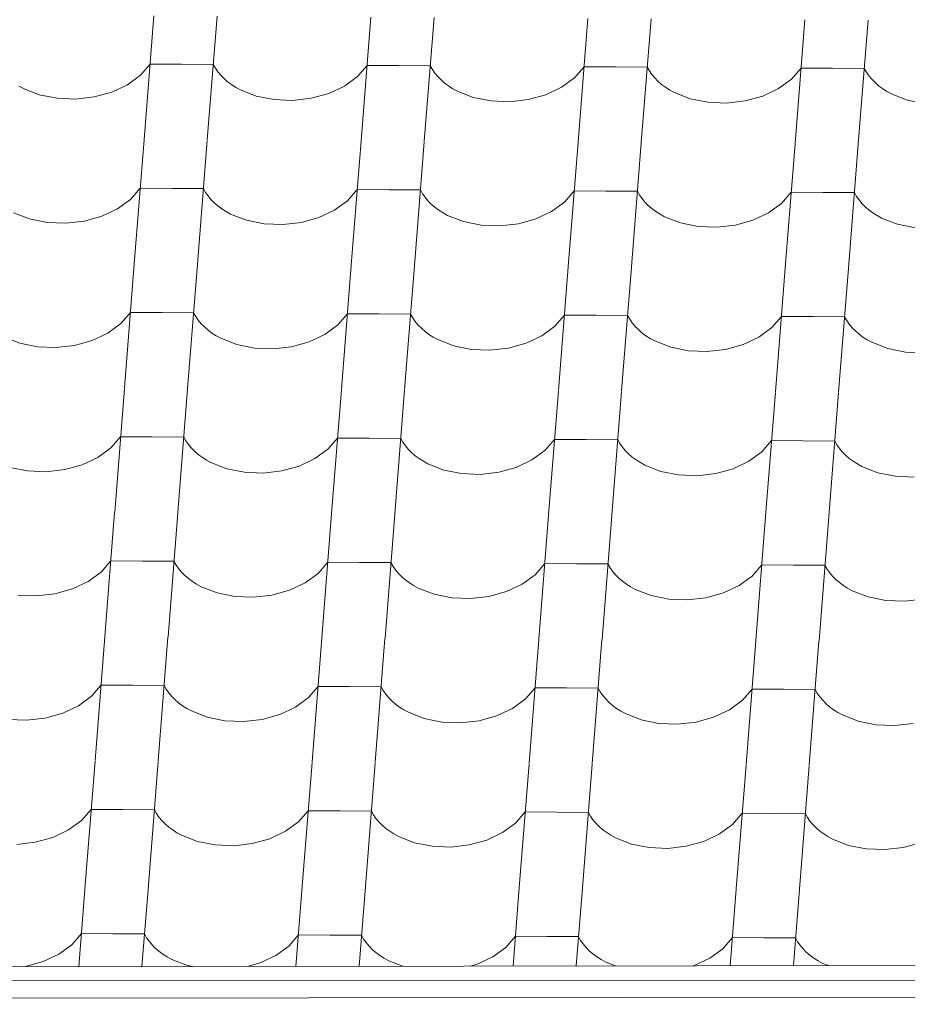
# Model space of a CAD drawing. Header units: millimetres. Extents: x -124639 to 133188, y -48358 to 76648.
# Tile 16 of 49: x 4475 to 5149, y 7033 to 7779. Entities that reach past the tile are written whole.
import ezdxf

# ---------------------------------------------------------------- set-up
doc = ezdxf.new("R2010")
doc.units = ezdxf.units.MM
doc.header["$MEASUREMENT"] = 0
doc.layers.add('Konstrukce - střechy a skořepiny', color=7, linetype='Continuous')
doc.layers.add('Výplně - Povrchové', color=7, linetype='Continuous')

# ---------------------------------------------------------------- blocks, each defined once
blk = doc.blocks.new('*X4')
at = {"layer": 'Výplně - Povrchové', "color": 7, "linetype": 'Continuous', "lineweight": 13}
for p, q in [((4577.17, 7782.31), (4569.76, 7688.47)), ((4625.1, 7782.01), (4617.68, 7688.17)), ((4741.8, 7781.3), (4734.38, 7687.46)), ((4789.73, 7781.01), (4782.31, 7687.17)), ((4906.43, 7780.29), (4899.01, 7686.45)), ((4954.36, 7780), (4946.94, 7686.16)), ((5071.06, 7779.28), (5063.64, 7685.44)), ((5118.98, 7778.99), (5111.57, 7685.15)), ((4566.96, 7737.24), (4574.28, 7745.69)), ((4598.24, 7745.55), (4574.28, 7745.69)), ((4622.21, 7745.4), (4598.24, 7745.55)), ((4622.21, 7745.4), (4623.8, 7742.56)), ((4623.8, 7742.56), (4625.7, 7739.82)), ((4731.58, 7736.24), (4738.91, 7744.69)), ((4762.87, 7744.54), (4738.91, 7744.69)), ((4786.83, 7744.39), (4762.87, 7744.54)), ((4786.83, 7744.39), (4788.43, 7741.56)), ((4788.43, 7741.56), (4790.33, 7738.81)), ((4896.21, 7735.23), (4903.54, 7743.68)), ((4927.5, 7743.53), (4903.54, 7743.68)), ((4951.46, 7743.39), (4927.5, 7743.53)), ((4951.46, 7743.39), (4953.06, 7740.55)), ((5060.84, 7734.22), (5068.16, 7742.67)), ((5092.13, 7742.53), (5068.16, 7742.67)), ((5116.09, 7742.38), (5092.13, 7742.53)), ((5116.09, 7742.38), (5117.69, 7739.54)), ((4557.09, 7730.04), (4566.96, 7737.24)), ((4625.7, 7739.82), (4627.9, 7737.19)), ((4627.9, 7737.19), (4630.38, 7734.67)), ((4630.38, 7734.67), (4633.12, 7732.3)), ((4721.72, 7729.03), (4731.58, 7736.24)), ((4790.33, 7738.81), (4792.53, 7736.18)), ((4792.53, 7736.18), (4795.01, 7733.67)), ((4886.35, 7728.03), (4896.21, 7735.23)), ((4953.06, 7740.55), (4954.96, 7737.81)), ((4954.96, 7737.81), (4957.16, 7735.17)), ((4957.16, 7735.17), (4959.63, 7732.66)), ((5050.98, 7727.02), (5060.84, 7734.22)), ((5117.69, 7739.54), (5119.59, 7736.8)), ((5119.59, 7736.8), (5121.78, 7734.16)), ((5121.78, 7734.16), (5124.26, 7731.65)), ((4474.74, 7729.02), (4478.21, 7727.12)), ((4478.21, 7727.12), (4490.26, 7722.42)), ((4545.19, 7724.45), (4557.09, 7730.04)), ((4633.12, 7732.3), (4636.13, 7730.07)), ((4636.13, 7730.07), (4639.37, 7728.01)), ((4639.37, 7728.01), (4642.84, 7726.12)), ((4709.82, 7723.44), (4721.72, 7729.03)), ((4795.01, 7733.67), (4797.75, 7731.29)), ((4797.75, 7731.29), (4800.76, 7729.07)), ((4800.76, 7729.07), (4804, 7727)), ((4804, 7727), (4807.46, 7725.11)), ((4874.45, 7722.43), (4886.35, 7728.03)), ((4959.63, 7732.66), (4962.38, 7730.29)), ((4962.38, 7730.29), (4965.38, 7728.06)), ((4965.38, 7728.06), (4968.63, 7726)), ((5039.08, 7721.43), (5050.98, 7727.02)), ((5124.26, 7731.65), (5127.01, 7729.28)), ((5127.01, 7729.28), (5130.01, 7727.05)), ((5130.01, 7727.05), (5133.26, 7724.99)), ((4490.26, 7722.42), (4503.68, 7719.71)), ((4503.68, 7719.71), (4517.79, 7719.15)), ((4517.79, 7719.15), (4531.87, 7720.76)), ((4531.87, 7720.76), (4545.19, 7724.45)), ((4642.84, 7726.12), (4654.89, 7721.41)), ((4654.89, 7721.41), (4668.31, 7718.71)), ((4682.42, 7718.14), (4696.49, 7719.75)), ((4696.49, 7719.75), (4709.82, 7723.44)), ((4807.46, 7725.11), (4819.51, 7720.4)), ((4819.51, 7720.4), (4832.94, 7717.7)), ((4861.12, 7718.74), (4874.45, 7722.43)), ((4968.63, 7726), (4972.09, 7724.1)), ((4972.09, 7724.1), (4984.14, 7719.4)), ((4984.14, 7719.4), (4997.56, 7716.69)), ((5025.75, 7717.73), (5039.08, 7721.43)), ((5133.26, 7724.99), (5136.72, 7723.09)), ((5136.72, 7723.09), (5148.77, 7718.39)), ((4668.31, 7718.71), (4682.42, 7718.14)), ((4832.94, 7717.7), (4847.04, 7717.14)), ((4847.04, 7717.14), (4861.12, 7718.74)), ((4997.56, 7716.69), (5011.67, 7716.13)), ((5011.67, 7716.13), (5025.75, 7717.73)), ((5148.77, 7718.39), (5162.19, 7715.69)), ((4569.73, 7688.13), (4562.31, 7594.29)), ((4617.66, 7687.83), (4610.24, 7593.99)), ((4734.36, 7687.12), (4726.94, 7593.28)), ((4782.29, 7686.83), (4774.87, 7592.99)), ((4898.99, 7686.11), (4891.57, 7592.27)), ((4946.91, 7685.82), (4939.5, 7591.98)), ((5063.61, 7685.11), (5056.2, 7591.27)), ((5111.54, 7684.81), (5104.12, 7590.97)), ((4559.51, 7643.06), (4566.84, 7651.52)), ((4590.8, 7651.37), (4566.84, 7651.52)), ((4614.76, 7651.22), (4590.8, 7651.37)), ((4614.76, 7651.22), (4616.36, 7648.38)), ((4616.36, 7648.38), (4618.26, 7645.64)), ((4618.26, 7645.64), (4620.46, 7643.01)), ((4724.14, 7642.06), (4731.46, 7650.51)), ((4755.43, 7650.36), (4731.46, 7650.51)), ((4779.39, 7650.22), (4755.43, 7650.36)), ((4779.39, 7650.22), (4780.99, 7647.38)), ((4780.99, 7647.38), (4782.89, 7644.63)), ((4782.89, 7644.63), (4785.08, 7642)), ((4888.77, 7641.05), (4896.09, 7649.5)), ((4920.06, 7649.36), (4896.09, 7649.5)), ((4944.02, 7649.21), (4920.06, 7649.36)), ((4944.02, 7649.21), (4945.62, 7646.37)), ((4945.62, 7646.37), (4947.52, 7643.63)), ((5053.4, 7640.04), (5060.72, 7648.49)), ((5084.68, 7648.35), (5060.72, 7648.49)), ((5108.65, 7648.2), (5084.68, 7648.35)), ((5108.65, 7648.2), (5110.24, 7645.36)), ((5110.24, 7645.36), (5112.15, 7642.62)), ((4549.65, 7635.86), (4559.51, 7643.06)), ((4620.46, 7643.01), (4622.93, 7640.5)), ((4622.93, 7640.5), (4625.68, 7638.12)), ((4625.68, 7638.12), (4628.68, 7635.9)), ((4714.28, 7634.85), (4724.14, 7642.06)), ((4785.08, 7642), (4787.56, 7639.49)), ((4787.56, 7639.49), (4790.31, 7637.11)), ((4790.31, 7637.11), (4793.31, 7634.89)), ((4878.91, 7633.85), (4888.77, 7641.05)), ((4947.52, 7643.63), (4949.71, 7640.99)), ((4949.71, 7640.99), (4952.19, 7638.48)), ((4952.19, 7638.48), (4954.94, 7636.11)), ((5043.53, 7632.84), (5053.4, 7640.04)), ((5112.15, 7642.62), (5114.34, 7639.98)), ((5114.34, 7639.98), (5116.82, 7637.47)), ((5116.82, 7637.47), (5119.57, 7635.1)), ((4470.76, 7632.94), (4482.81, 7628.24)), ((4524.42, 7626.58), (4537.75, 7630.27)), ((4537.75, 7630.27), (4549.65, 7635.86)), ((4628.68, 7635.9), (4631.93, 7633.83)), ((4631.93, 7633.83), (4635.39, 7631.94)), ((4635.39, 7631.94), (4647.44, 7627.23)), ((4689.05, 7625.57), (4702.38, 7629.26)), ((4702.38, 7629.26), (4714.28, 7634.85)), ((4793.31, 7634.89), (4796.56, 7632.82)), ((4796.56, 7632.82), (4800.02, 7630.93)), ((4800.02, 7630.93), (4812.07, 7626.22)), ((4867.01, 7628.26), (4878.91, 7633.85)), ((4954.94, 7636.11), (4957.94, 7633.88)), ((4957.94, 7633.88), (4961.18, 7631.82)), ((4961.18, 7631.82), (4964.65, 7629.92)), ((4964.65, 7629.92), (4976.7, 7625.22)), ((5031.64, 7627.25), (5043.53, 7632.84)), ((5119.57, 7635.1), (5122.57, 7632.87)), ((5122.57, 7632.87), (5125.81, 7630.81)), ((5125.81, 7630.81), (5129.28, 7628.92)), ((4482.81, 7628.24), (4496.24, 7625.53)), ((4496.24, 7625.53), (4510.35, 7624.97)), ((4510.35, 7624.97), (4524.42, 7626.58)), ((4647.44, 7627.23), (4660.86, 7624.53)), ((4660.86, 7624.53), (4674.97, 7623.96)), ((4674.97, 7623.96), (4689.05, 7625.57)), ((4812.07, 7626.22), (4825.49, 7623.52)), ((4825.49, 7623.52), (4839.6, 7622.96)), ((4839.6, 7622.96), (4853.68, 7624.56)), ((4853.68, 7624.56), (4867.01, 7628.26)), ((4976.7, 7625.22), (4990.12, 7622.51)), ((4990.12, 7622.51), (5004.23, 7621.95)), ((5004.23, 7621.95), (5018.31, 7623.56)), ((5018.31, 7623.56), (5031.64, 7627.25)), ((5129.28, 7628.92), (5141.33, 7624.21)), ((5141.33, 7624.21), (5154.75, 7621.51)), ((4562.29, 7593.95), (4554.87, 7500.11)), ((4610.21, 7593.65), (4602.8, 7499.81)), ((4726.91, 7592.94), (4719.5, 7499.1)), ((4774.84, 7592.65), (4767.43, 7498.81)), ((4891.54, 7591.93), (4884.13, 7498.09)), ((4939.47, 7591.64), (4932.05, 7497.8)), ((5056.17, 7590.93), (5048.75, 7497.09)), ((5104.1, 7590.63), (5096.68, 7496.79)), ((4552.07, 7548.89), (4559.39, 7557.34)), ((4583.36, 7557.19), (4559.39, 7557.34)), ((4607.32, 7557.04), (4583.36, 7557.19)), ((4607.32, 7557.04), (4608.92, 7554.2)), ((4716.7, 7547.88), (4724.02, 7556.33)), ((4747.98, 7556.18), (4724.02, 7556.33)), ((4771.95, 7556.04), (4747.98, 7556.18)), ((4771.95, 7556.04), (4773.54, 7553.2)), ((4881.33, 7546.87), (4888.65, 7555.32)), ((4912.61, 7555.18), (4888.65, 7555.32)), ((4936.58, 7555.03), (4912.61, 7555.18)), ((4936.58, 7555.03), (4938.17, 7552.19)), ((4542.21, 7541.68), (4552.07, 7548.89)), ((4608.92, 7554.2), (4610.82, 7551.46)), ((4610.82, 7551.46), (4613.01, 7548.83)), ((4613.01, 7548.83), (4615.49, 7546.32)), ((4706.83, 7540.67), (4716.7, 7547.88)), ((4773.54, 7553.2), (4775.45, 7550.45)), ((4775.45, 7550.45), (4777.64, 7547.82)), ((4777.64, 7547.82), (4780.12, 7545.31)), ((4938.17, 7552.19), (4940.07, 7549.45)), ((4940.07, 7549.45), (4942.27, 7546.81)), ((5045.95, 7545.86), (5053.28, 7554.32)), ((5077.24, 7554.17), (5053.28, 7554.32)), ((5101.2, 7554.02), (5077.24, 7554.17)), ((5101.2, 7554.02), (5102.8, 7551.18)), ((5102.8, 7551.18), (5104.7, 7548.44)), ((5104.7, 7548.44), (5106.9, 7545.81)), ((4530.31, 7536.09), (4542.21, 7541.68)), ((4615.49, 7546.32), (4618.24, 7543.94)), ((4618.24, 7543.94), (4621.24, 7541.72)), ((4621.24, 7541.72), (4624.48, 7539.65)), ((4694.94, 7535.08), (4706.83, 7540.67)), ((4780.12, 7545.31), (4782.87, 7542.93)), ((4782.87, 7542.93), (4785.87, 7540.71)), ((4785.87, 7540.71), (4789.11, 7538.64)), ((4871.46, 7539.67), (4881.33, 7546.87)), ((4942.27, 7546.81), (4944.75, 7544.3)), ((4944.75, 7544.3), (4947.49, 7541.93)), ((4947.49, 7541.93), (4950.5, 7539.7)), ((4950.5, 7539.7), (4953.74, 7537.64)), ((5036.09, 7538.66), (5045.95, 7545.86)), ((5106.9, 7545.81), (5109.37, 7543.29)), ((5109.37, 7543.29), (5112.12, 7540.92)), ((5112.12, 7540.92), (5115.13, 7538.69)), ((4463.32, 7538.76), (4475.37, 7534.06)), ((4475.37, 7534.06), (4488.79, 7531.36)), ((4502.9, 7530.79), (4516.98, 7532.4)), ((4516.98, 7532.4), (4530.31, 7536.09)), ((4624.48, 7539.65), (4627.95, 7537.76)), ((4627.95, 7537.76), (4640, 7533.05)), ((4640, 7533.05), (4653.42, 7530.35)), ((4681.61, 7531.39), (4694.94, 7535.08)), ((4789.11, 7538.64), (4792.58, 7536.75)), ((4792.58, 7536.75), (4804.63, 7532.05)), ((4846.24, 7530.38), (4859.56, 7534.08)), ((4859.56, 7534.08), (4871.46, 7539.67)), ((4953.74, 7537.64), (4957.21, 7535.74)), ((4957.21, 7535.74), (4969.26, 7531.04)), ((5010.86, 7529.38), (5024.19, 7533.07)), ((5024.19, 7533.07), (5036.09, 7538.66)), ((5115.13, 7538.69), (5118.37, 7536.63)), ((5118.37, 7536.63), (5121.83, 7534.74)), ((5121.83, 7534.74), (5133.88, 7530.03)), ((4488.79, 7531.36), (4502.9, 7530.79)), ((4653.42, 7530.35), (4667.53, 7529.79)), ((4667.53, 7529.79), (4681.61, 7531.39)), ((4804.63, 7532.05), (4818.05, 7529.34)), ((4818.05, 7529.34), (4832.16, 7528.78)), ((4832.16, 7528.78), (4846.24, 7530.38)), ((4969.26, 7531.04), (4982.68, 7528.33)), ((4982.68, 7528.33), (4996.79, 7527.77)), ((4996.79, 7527.77), (5010.86, 7529.38)), ((5133.88, 7530.03), (5147.31, 7527.33)), ((5147.31, 7527.33), (5161.41, 7526.76)), ((4554.84, 7499.77), (4547.43, 7405.93)), ((4602.77, 7499.48), (4595.35, 7405.64)), ((4719.47, 7498.76), (4712.05, 7404.92)), ((4767.4, 7498.47), (4759.98, 7404.63)), ((4884.1, 7497.75), (4876.68, 7403.91)), ((4932.03, 7497.46), (4924.61, 7403.62)), ((5048.73, 7496.75), (5041.31, 7402.91)), ((5096.65, 7496.45), (5089.24, 7402.61)), ((4544.63, 7454.71), (4551.95, 7463.16)), ((4575.91, 7463.01), (4551.95, 7463.16)), ((4599.88, 7462.86), (4575.91, 7463.01)), ((4599.88, 7462.86), (4601.47, 7460.03)), ((4601.47, 7460.03), (4603.37, 7457.28)), ((4709.25, 7453.7), (4716.58, 7462.15)), ((4740.54, 7462), (4716.58, 7462.15)), ((4764.5, 7461.86), (4740.54, 7462)), ((4764.5, 7461.86), (4766.1, 7459.02)), ((4766.1, 7459.02), (4768, 7456.27)), ((4873.88, 7452.69), (4881.21, 7461.14)), ((4905.17, 7461), (4881.21, 7461.14)), ((4929.13, 7460.85), (4905.17, 7461)), ((4929.13, 7460.85), (4930.73, 7458.01)), ((4930.73, 7458.01), (4932.63, 7455.27)), ((5038.51, 7451.69), (5045.83, 7460.14)), ((5069.8, 7459.99), (5045.83, 7460.14)), ((5093.76, 7459.84), (5069.8, 7459.99)), ((5093.76, 7459.84), (5095.36, 7457)), ((4534.76, 7447.5), (4544.63, 7454.71)), ((4603.37, 7457.28), (4605.57, 7454.65)), ((4605.57, 7454.65), (4608.05, 7452.14)), ((4608.05, 7452.14), (4610.79, 7449.76)), ((4699.39, 7446.5), (4709.25, 7453.7)), ((4768, 7456.27), (4770.2, 7453.64)), ((4770.2, 7453.64), (4772.68, 7451.13)), ((4772.68, 7451.13), (4775.42, 7448.76)), ((4864.02, 7445.49), (4873.88, 7452.69)), ((4932.63, 7455.27), (4934.83, 7452.63)), ((4934.83, 7452.63), (4937.3, 7450.12)), ((4937.3, 7450.12), (4940.05, 7447.75)), ((5028.65, 7444.48), (5038.51, 7451.69)), ((5095.36, 7457), (5097.26, 7454.26)), ((5097.26, 7454.26), (5099.45, 7451.63)), ((5099.45, 7451.63), (5101.93, 7449.12)), ((4522.86, 7441.91), (4534.76, 7447.5)), ((4610.79, 7449.76), (4613.8, 7447.54)), ((4613.8, 7447.54), (4617.04, 7445.47)), ((4617.04, 7445.47), (4620.51, 7443.58)), ((4620.51, 7443.58), (4632.56, 7438.87)), ((4687.49, 7440.9), (4699.39, 7446.5)), ((4775.42, 7448.76), (4778.43, 7446.53)), ((4778.43, 7446.53), (4781.67, 7444.47)), ((4781.67, 7444.47), (4785.13, 7442.57)), ((4852.12, 7439.9), (4864.02, 7445.49)), ((4940.05, 7447.75), (4943.05, 7445.52)), ((4943.05, 7445.52), (4946.3, 7443.46)), ((4946.3, 7443.46), (4949.76, 7441.56)), ((5016.75, 7438.89), (5028.65, 7444.48)), ((5101.93, 7449.12), (5104.68, 7446.74)), ((5104.68, 7446.74), (5107.68, 7444.52)), ((5107.68, 7444.52), (5110.93, 7442.45)), ((4467.93, 7439.88), (4481.35, 7437.18)), ((4481.35, 7437.18), (4495.46, 7436.61)), ((4495.46, 7436.61), (4509.54, 7438.22)), ((4509.54, 7438.22), (4522.86, 7441.91)), ((4632.56, 7438.87), (4645.98, 7436.17)), ((4645.98, 7436.17), (4660.09, 7435.61)), ((4660.09, 7435.61), (4674.16, 7437.21)), ((4674.16, 7437.21), (4687.49, 7440.9)), ((4785.13, 7442.57), (4797.18, 7437.87)), ((4797.18, 7437.87), (4810.61, 7435.16)), ((4824.71, 7434.6), (4838.79, 7436.2)), ((4838.79, 7436.2), (4852.12, 7439.9)), ((4949.76, 7441.56), (4961.81, 7436.86)), ((4961.81, 7436.86), (4975.23, 7434.16)), ((4989.34, 7433.59), (5003.42, 7435.2)), ((5003.42, 7435.2), (5016.75, 7438.89)), ((5110.93, 7442.45), (5114.39, 7440.56)), ((5114.39, 7440.56), (5126.44, 7435.85)), ((5126.44, 7435.85), (5139.86, 7433.15)), ((4810.61, 7435.16), (4824.71, 7434.6)), ((4975.23, 7434.16), (4989.34, 7433.59)), ((5139.86, 7433.15), (5153.97, 7432.58)), ((4547.4, 7405.59), (4539.98, 7311.75)), ((4595.33, 7405.3), (4587.91, 7311.46)), ((4712.03, 7404.58), (4704.61, 7310.74)), ((4759.96, 7404.29), (4752.54, 7310.45)), ((4876.66, 7403.58), (4869.24, 7309.74)), ((4924.58, 7403.28), (4917.17, 7309.44)), ((5041.28, 7402.57), (5033.87, 7308.73)), ((5089.21, 7402.28), (5081.79, 7308.43)), ((4537.18, 7360.53), (4544.51, 7368.98)), ((4568.47, 7368.83), (4544.51, 7368.98)), ((4592.43, 7368.69), (4568.47, 7368.83)), ((4592.43, 7368.69), (4594.03, 7365.85)), ((4527.32, 7353.32), (4537.18, 7360.53)), ((4594.03, 7365.85), (4595.93, 7363.1)), ((4595.93, 7363.1), (4598.13, 7360.47)), ((4701.81, 7359.52), (4709.13, 7367.97)), ((4733.1, 7367.82), (4709.13, 7367.97)), ((4757.06, 7367.68), (4733.1, 7367.82)), ((4757.06, 7367.68), (4758.66, 7364.84)), ((4758.66, 7364.84), (4760.56, 7362.1)), ((4760.56, 7362.1), (4762.75, 7359.46)), ((4866.44, 7358.51), (4873.76, 7366.96)), ((4897.73, 7366.82), (4873.76, 7366.96)), ((4921.69, 7366.67), (4897.73, 7366.82)), ((4921.69, 7366.67), (4923.29, 7363.83)), ((4923.29, 7363.83), (4925.19, 7361.09)), ((4925.19, 7361.09), (4927.38, 7358.45)), ((5031.07, 7357.51), (5038.39, 7365.96)), ((5062.35, 7365.81), (5038.39, 7365.96)), ((5086.32, 7365.66), (5062.35, 7365.81)), ((5086.32, 7365.66), (5087.91, 7362.83)), ((5087.91, 7362.83), (5089.82, 7360.08)), ((4515.42, 7347.73), (4527.32, 7353.32)), ((4598.13, 7360.47), (4600.6, 7357.96)), ((4600.6, 7357.96), (4603.35, 7355.58)), ((4603.35, 7355.58), (4606.35, 7353.36)), ((4606.35, 7353.36), (4609.6, 7351.29)), ((4691.95, 7352.32), (4701.81, 7359.52)), ((4762.75, 7359.46), (4765.23, 7356.95)), ((4765.23, 7356.95), (4767.98, 7354.58)), ((4767.98, 7354.58), (4770.98, 7352.35)), ((4856.58, 7351.31), (4866.44, 7358.51)), ((4927.38, 7358.45), (4929.86, 7355.94)), ((4929.86, 7355.94), (4932.61, 7353.57)), ((4932.61, 7353.57), (4935.61, 7351.34)), ((5021.2, 7350.3), (5031.07, 7357.51)), ((5089.82, 7360.08), (5092.01, 7357.45)), ((5092.01, 7357.45), (5094.49, 7354.94)), ((5094.49, 7354.94), (5097.24, 7352.56)), ((4502.09, 7344.04), (4515.42, 7347.73)), ((4609.6, 7351.29), (4613.06, 7349.4)), ((4613.06, 7349.4), (4625.11, 7344.69)), ((4666.72, 7343.03), (4680.05, 7346.72)), ((4680.05, 7346.72), (4691.95, 7352.32)), ((4770.98, 7352.35), (4774.23, 7350.29)), ((4774.23, 7350.29), (4777.69, 7348.39)), ((4777.69, 7348.39), (4789.74, 7343.69)), ((4831.35, 7342.03), (4844.68, 7345.72)), ((4844.68, 7345.72), (4856.58, 7351.31)), ((4935.61, 7351.34), (4938.85, 7349.28)), ((4938.85, 7349.28), (4942.32, 7347.39)), ((4942.32, 7347.39), (4954.37, 7342.68)), ((5009.31, 7344.71), (5021.2, 7350.3)), ((5097.24, 7352.56), (5100.24, 7350.34)), ((5100.24, 7350.34), (5103.48, 7348.27)), ((5103.48, 7348.27), (5106.95, 7346.38)), ((5106.95, 7346.38), (5119, 7341.67)), ((4473.91, 7343), (4488.02, 7342.43)), ((4488.02, 7342.43), (4502.09, 7344.04)), ((4625.11, 7344.69), (4638.53, 7341.99)), ((4638.53, 7341.99), (4652.64, 7341.43)), ((4652.64, 7341.43), (4666.72, 7343.03)), ((4789.74, 7343.69), (4803.16, 7340.98)), ((4803.16, 7340.98), (4817.27, 7340.42)), ((4817.27, 7340.42), (4831.35, 7342.03)), ((4954.37, 7342.68), (4967.79, 7339.98)), ((4967.79, 7339.98), (4981.9, 7339.41)), ((4981.9, 7339.41), (4995.98, 7341.02)), ((4995.98, 7341.02), (5009.31, 7344.71)), ((5119, 7341.67), (5132.42, 7338.97)), ((5132.42, 7338.97), (5146.53, 7338.41)), ((5146.53, 7338.41), (5160.61, 7340.01)), ((4539.96, 7311.41), (4532.54, 7217.57)), ((4587.88, 7311.12), (4580.47, 7217.28)), ((4704.58, 7310.4), (4697.17, 7216.56)), ((4752.51, 7310.11), (4745.1, 7216.27)), ((4869.21, 7309.4), (4861.8, 7215.56)), ((4917.14, 7309.1), (4909.72, 7215.26)), ((5033.84, 7308.39), (5026.42, 7214.55)), ((5081.77, 7308.1), (5074.35, 7214.26)), ((4529.74, 7266.35), (4537.06, 7274.8)), ((4561.03, 7274.65), (4537.06, 7274.8)), ((4584.99, 7274.51), (4561.03, 7274.65)), ((4584.99, 7274.51), (4586.59, 7271.67)), ((4586.59, 7271.67), (4588.49, 7268.92)), ((4694.37, 7265.34), (4701.69, 7273.79)), ((4725.65, 7273.65), (4701.69, 7273.79)), ((4749.62, 7273.5), (4725.65, 7273.65)), ((4749.62, 7273.5), (4751.21, 7270.66)), ((4859, 7264.33), (4866.32, 7272.79)), ((4890.28, 7272.64), (4866.32, 7272.79)), ((4914.25, 7272.49), (4890.28, 7272.64)), ((4914.25, 7272.49), (4915.84, 7269.65)), ((5023.62, 7263.33), (5030.95, 7271.78)), ((5054.91, 7271.63), (5030.95, 7271.78)), ((5078.87, 7271.48), (5054.91, 7271.63)), ((5078.87, 7271.48), (5080.47, 7268.65)), ((4519.88, 7259.14), (4529.74, 7266.35)), ((4588.49, 7268.92), (4590.68, 7266.29)), ((4590.68, 7266.29), (4593.16, 7263.78)), ((4593.16, 7263.78), (4595.91, 7261.4)), ((4684.5, 7258.14), (4694.37, 7265.34)), ((4751.21, 7270.66), (4753.12, 7267.92)), ((4753.12, 7267.92), (4755.31, 7265.28)), ((4755.31, 7265.28), (4757.79, 7262.77)), ((4849.13, 7257.13), (4859, 7264.33)), ((4915.84, 7269.65), (4917.74, 7266.91)), ((4917.74, 7266.91), (4919.94, 7264.28)), ((4919.94, 7264.28), (4922.42, 7261.76)), ((5080.47, 7268.65), (5082.37, 7265.9)), ((5082.37, 7265.9), (5084.57, 7263.27)), ((4507.98, 7253.55), (4519.88, 7259.14)), ((4595.91, 7261.4), (4598.91, 7259.18)), ((4598.91, 7259.18), (4602.15, 7257.11)), ((4602.15, 7257.11), (4605.62, 7255.22)), ((4672.61, 7252.55), (4684.5, 7258.14)), ((4757.79, 7262.77), (4760.54, 7260.4)), ((4760.54, 7260.4), (4763.54, 7258.17)), ((4763.54, 7258.17), (4766.78, 7256.11)), ((4766.78, 7256.11), (4770.25, 7254.21)), ((4837.23, 7251.54), (4849.13, 7257.13)), ((4922.42, 7261.76), (4925.16, 7259.39)), ((4925.16, 7259.39), (4928.17, 7257.16)), ((4928.17, 7257.16), (4931.41, 7255.1)), ((5001.86, 7250.53), (5013.76, 7256.12)), ((5013.76, 7256.12), (5023.62, 7263.33)), ((5084.57, 7263.27), (5087.04, 7260.76)), ((5087.04, 7260.76), (5089.79, 7258.38)), ((5089.79, 7258.38), (5092.8, 7256.16)), ((5092.8, 7256.16), (5096.04, 7254.09)), ((4466.46, 7248.82), (4480.57, 7248.26)), ((4480.57, 7248.26), (4494.65, 7249.86)), ((4494.65, 7249.86), (4507.98, 7253.55)), ((4605.62, 7255.22), (4617.67, 7250.51)), ((4617.67, 7250.51), (4631.09, 7247.81)), ((4645.2, 7247.25), (4659.28, 7248.85)), ((4659.28, 7248.85), (4672.61, 7252.55)), ((4770.25, 7254.21), (4782.3, 7249.51)), ((4782.3, 7249.51), (4795.72, 7246.8)), ((4823.91, 7247.85), (4837.23, 7251.54)), ((4931.41, 7255.1), (4934.88, 7253.21)), ((4934.88, 7253.21), (4946.93, 7248.5)), ((4988.53, 7246.84), (5001.86, 7250.53)), ((5096.04, 7254.09), (5099.5, 7252.2)), ((5099.5, 7252.2), (5111.55, 7247.49)), ((4631.09, 7247.81), (4645.2, 7247.25)), ((4795.72, 7246.8), (4809.83, 7246.24)), ((4809.83, 7246.24), (4823.91, 7247.85)), ((4946.93, 7248.5), (4960.35, 7245.8)), ((4960.35, 7245.8), (4974.46, 7245.23)), ((4974.46, 7245.23), (4988.53, 7246.84)), ((5111.55, 7247.49), (5124.98, 7244.79)), ((5124.98, 7244.79), (5139.08, 7244.23)), ((5139.08, 7244.23), (5153.16, 7245.83)), ((4532.51, 7217.23), (4525.1, 7123.39)), ((4580.44, 7216.94), (4573.02, 7123.1)), ((4697.14, 7216.22), (4689.72, 7122.38)), ((4745.07, 7215.93), (4737.65, 7122.09)), ((4861.77, 7215.22), (4854.35, 7121.38)), ((4909.7, 7214.92), (4902.28, 7121.08)), ((5026.4, 7214.21), (5018.98, 7120.37)), ((5074.32, 7213.92), (5066.91, 7120.08)), ((4522.3, 7172.17), (4529.62, 7180.62)), ((4553.58, 7180.47), (4529.62, 7180.62)), ((4577.55, 7180.33), (4553.58, 7180.47)), ((4577.55, 7180.33), (4579.14, 7177.49)), ((4579.14, 7177.49), (4581.04, 7174.74)), ((4581.04, 7174.74), (4583.24, 7172.11)), ((4686.92, 7171.16), (4694.25, 7179.61)), ((4718.21, 7179.47), (4694.25, 7179.61)), ((4742.17, 7179.32), (4718.21, 7179.47)), ((4742.17, 7179.32), (4743.77, 7176.48)), ((4743.77, 7176.48), (4745.67, 7173.74)), ((4851.55, 7170.16), (4858.88, 7178.61)), ((4882.84, 7178.46), (4858.88, 7178.61)), ((4906.8, 7178.31), (4882.84, 7178.46)), ((4906.8, 7178.31), (4908.4, 7175.47)), ((4908.4, 7175.47), (4910.3, 7172.73)), ((5016.18, 7169.15), (5023.5, 7177.6)), ((5047.47, 7177.45), (5023.5, 7177.6)), ((5071.43, 7177.31), (5047.47, 7177.45)), ((5071.43, 7177.31), (5073.03, 7174.47)), ((5073.03, 7174.47), (5074.93, 7171.72)), ((4512.43, 7164.96), (4522.3, 7172.17)), ((4583.24, 7172.11), (4585.72, 7169.6)), ((4585.72, 7169.6), (4588.46, 7167.23)), ((4588.46, 7167.23), (4591.47, 7165)), ((4677.06, 7163.96), (4686.92, 7171.16)), ((4745.67, 7173.74), (4747.87, 7171.1)), ((4747.87, 7171.1), (4750.35, 7168.59)), ((4750.35, 7168.59), (4753.09, 7166.22)), ((4841.69, 7162.95), (4851.55, 7170.16)), ((4910.3, 7172.73), (4912.5, 7170.1)), ((4912.5, 7170.1), (4914.97, 7167.59)), ((4914.97, 7167.59), (4917.72, 7165.21)), ((5006.32, 7161.94), (5016.18, 7169.15)), ((5074.93, 7171.72), (5077.12, 7169.09)), ((5077.12, 7169.09), (5079.6, 7166.58)), ((5079.6, 7166.58), (5082.35, 7164.2)), ((4487.21, 7155.68), (4500.53, 7159.37)), ((4500.53, 7159.37), (4512.43, 7164.96)), ((4591.47, 7165), (4594.71, 7162.93)), ((4594.71, 7162.93), (4598.18, 7161.04)), ((4598.18, 7161.04), (4610.23, 7156.34)), ((4665.16, 7158.37), (4677.06, 7163.96)), ((4753.09, 7166.22), (4756.1, 7163.99)), ((4756.1, 7163.99), (4759.34, 7161.93)), ((4759.34, 7161.93), (4762.8, 7160.03)), ((4762.8, 7160.03), (4774.85, 7155.33)), ((4829.79, 7157.36), (4841.69, 7162.95)), ((4917.72, 7165.21), (4920.72, 7162.99)), ((4920.72, 7162.99), (4923.97, 7160.92)), ((4923.97, 7160.92), (4927.43, 7159.03)), ((4927.43, 7159.03), (4939.48, 7154.32)), ((4994.42, 7156.35), (5006.32, 7161.94)), ((5082.35, 7164.2), (5085.35, 7161.98)), ((5085.35, 7161.98), (5088.6, 7159.91)), ((5088.6, 7159.91), (5092.06, 7158.02)), ((4473.13, 7154.08), (4487.21, 7155.68)), ((4610.23, 7156.34), (4623.65, 7153.63)), ((4623.65, 7153.63), (4637.76, 7153.07)), ((4637.76, 7153.07), (4651.83, 7154.67)), ((4651.83, 7154.67), (4665.16, 7158.37)), ((4774.85, 7155.33), (4788.28, 7152.63)), ((4788.28, 7152.63), (4802.39, 7152.06)), ((4802.39, 7152.06), (4816.46, 7153.67)), ((4816.46, 7153.67), (4829.79, 7157.36)), ((4939.48, 7154.32), (4952.9, 7151.62)), ((4952.9, 7151.62), (4967.01, 7151.05)), ((4967.01, 7151.05), (4981.09, 7152.66)), ((4981.09, 7152.66), (4994.42, 7156.35)), ((5092.06, 7158.02), (5104.11, 7153.31)), ((5104.11, 7153.31), (5117.53, 7150.61)), ((5131.64, 7150.05), (5145.72, 7151.65)), ((5145.72, 7151.65), (5159.05, 7155.35)), ((5117.53, 7150.61), (5131.64, 7150.05)), ((4525.07, 7123.05), (4520.19, 7061.3)), ((4573, 7122.76), (4568.15, 7061.37)), ((4689.7, 7122.05), (4684.92, 7061.55)), ((4737.63, 7121.75), (4732.87, 7061.62)), ((4854.33, 7121.04), (4849.64, 7061.8)), ((4902.25, 7120.75), (4897.6, 7061.87)), ((5018.95, 7120.03), (5014.37, 7062.04)), ((5066.88, 7119.74), (5062.33, 7062.12)), ((4514.85, 7077.99), (4522.18, 7086.44)), ((4546.14, 7086.29), (4522.18, 7086.44)), ((4570.1, 7086.15), (4546.14, 7086.29)), ((4570.1, 7086.15), (4571.7, 7083.31)), ((4679.48, 7076.98), (4686.8, 7085.43)), ((4710.77, 7085.29), (4686.8, 7085.43)), ((4734.73, 7085.14), (4710.77, 7085.29)), ((4734.73, 7085.14), (4736.33, 7082.3)), ((4844.11, 7075.98), (4851.43, 7084.43)), ((4875.4, 7084.28), (4851.43, 7084.43)), ((4504.99, 7070.79), (4514.85, 7077.99)), ((4571.7, 7083.31), (4573.6, 7080.57)), ((4573.6, 7080.57), (4575.8, 7077.93)), ((4575.8, 7077.93), (4578.27, 7075.42)), ((4669.62, 7069.78), (4679.48, 7076.98)), ((4736.33, 7082.3), (4738.23, 7079.56)), ((4738.23, 7079.56), (4740.42, 7076.92)), ((4740.42, 7076.92), (4742.9, 7074.41)), ((4899.36, 7084.13), (4875.4, 7084.28)), ((4899.36, 7084.13), (4900.96, 7081.3)), ((4900.96, 7081.3), (4902.86, 7078.55)), ((4902.86, 7078.55), (4905.05, 7075.92)), ((5008.74, 7074.97), (5016.06, 7083.42)), ((5040.02, 7083.27), (5016.06, 7083.42)), ((5063.99, 7083.13), (5040.02, 7083.27)), ((5063.99, 7083.13), (5065.58, 7080.29)), ((5065.58, 7080.29), (5067.49, 7077.54)), ((5067.49, 7077.54), (5069.68, 7074.91)), ((4493.09, 7065.19), (4504.99, 7070.79)), ((4578.27, 7075.42), (4581.02, 7073.05)), ((4581.02, 7073.05), (4584.02, 7070.82)), ((4584.02, 7070.82), (4587.27, 7068.76)), ((4657.72, 7064.19), (4669.62, 7069.78)), ((4742.9, 7074.41), (4745.65, 7072.04)), ((4745.65, 7072.04), (4748.65, 7069.81)), ((4748.65, 7069.81), (4751.9, 7067.75)), ((4834.25, 7068.77), (4844.11, 7075.98)), ((4905.05, 7075.92), (4907.53, 7073.41)), ((4907.53, 7073.41), (4910.28, 7071.03)), ((4910.28, 7071.03), (4913.28, 7068.81)), ((4998.87, 7067.76), (5008.74, 7074.97)), ((5069.68, 7074.91), (5072.16, 7072.4)), ((5072.16, 7072.4), (5074.91, 7070.02)), ((5074.91, 7070.02), (5077.91, 7067.8)), ((4479.76, 7061.5), (4493.09, 7065.19)), ((4587.27, 7068.76), (4590.73, 7066.86)), ((4590.73, 7066.86), (4602.78, 7062.16)), ((4602.78, 7062.16), (4606.4, 7061.43)), ((4647.98, 7061.49), (4657.72, 7064.19)), ((4751.9, 7067.75), (4755.36, 7065.86)), ((4755.36, 7065.86), (4766.08, 7061.67)), ((4817.17, 7061.75), (4822.35, 7063.18)), ((4822.35, 7063.18), (4834.25, 7068.77)), ((4913.28, 7068.81), (4916.52, 7066.74)), ((4916.52, 7066.74), (4919.99, 7064.85)), ((4919.99, 7064.85), (4927.51, 7061.91)), ((4986.35, 7062), (4986.98, 7062.17)), ((4986.98, 7062.17), (4998.87, 7067.76)), ((5077.91, 7067.8), (5081.15, 7065.73)), ((5081.15, 7065.73), (5084.62, 7063.84)), ((5084.62, 7063.84), (5088.93, 7062.16)), ((4477.41, 7061.23), (4479.76, 7061.5))]:
    blk.add_line(p, q, dxfattribs=at)
blk = doc.blocks.new('výplň_2_1', base_point=(0, 0))
at = {"layer": 'Výplně - Povrchové', "color": 7, "linetype": 'Continuous', "lineweight": 13}
blk.add_blockref('*X4', (0, 0), dxfattribs=at)

msp = doc.modelspace()

# ---------------------------------------------------------------- linework, layer by layer
at = {"layer": 'Konstrukce - střechy a skořepiny', "color": 7, "linetype": 'Continuous', "lineweight": 13}
for p, q in [((205.77, 7054.79), (11498.23, 7071.82)), ((205.77, 7054.79), (11484.54, 7045.06)), ((11484.54, 7045.06), (226.12, 7032.8))]:
    msp.add_line(p, q, dxfattribs=at)

# ---------------------------------------------------------------- block references
at = {"layer": 'Výplně - Povrchové', "color": 7, "linetype": 'Continuous', "lineweight": 13}
msp.add_blockref('výplň_2_1', (0, 0), dxfattribs=at)

doc.saveas('drawing.dxf')
